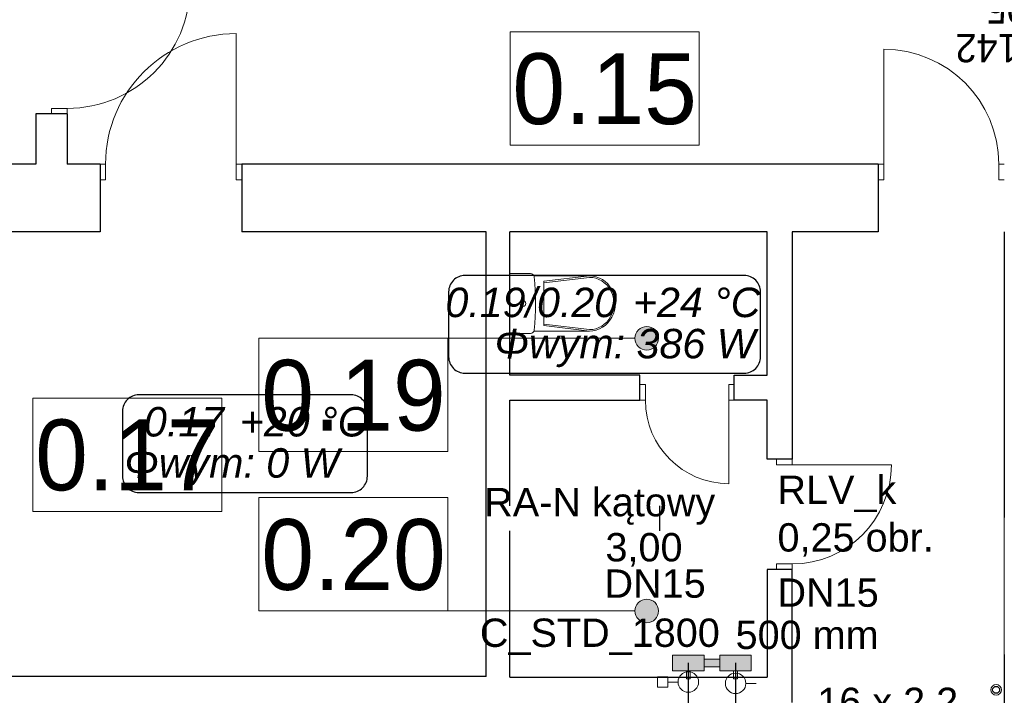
# Model space of a CAD drawing. Header units: millimetres. Extents: x -17429 to 155243, y -2908 to 188569.
# Tile 49 of 113: x 25232 to 31484, y 54131 to 58424. Entities that reach past the tile are written whole.
import ezdxf
from ezdxf.lldxf.tags import DXFTag

# ---------------------------------------------------------------- set-up
doc = ezdxf.new("R2010")
doc.units = ezdxf.units.MM
doc.header["$MEASUREMENT"] = 0
for name, color, linetype in [('#podkład', 252, 'Continuous'), ('Arch opisy', 252, 'Continuous'), ('INWENT wyposarzenie', 252, 'Continuous'), ('IS_Armatura_Therm', 7, 'SOLID'), ('IS_Grzejniki_Plan_rzut', 7, 'SOLID'), ('IS_Opisy_działek_Therm', 7, 'SOLID'), ('IS_Powrót', 5, 'DASH'), ('IS_Text_Armatury_Therm', 7, 'Continuous'), ('IS_Text_Konstrukcji', 7, 'Continuous'), ('IS_Text_Odbiornikow_Therm', 7, 'Continuous'), ('IS_Zasilanie', 1, 'SOLID')]:
    doc.layers.add(name, color=color, linetype=linetype)
for name, color, linetype, lineweight in [('Arch opisy_Nr_Pióra__1', 252, 'Continuous', 25), ('Arch opisy_Nr_Pióra__21', 252, 'Continuous', 13), ('INWENT OPISY_Nr_Pióra__21', 252, 'Continuous', 13), ('INWENT wyposarzenie_Nr_Pióra__21', 252, 'Continuous', 13), ('INWENT. DRZWI_Nr_Pióra__21', 7, 'Continuous', 13), ('INWENT.ŚCIANY_Nr_Pióra__1', 252, 'Continuous', 25), ('INWENT.ŚCIANY_Nr_Pióra__21', 7, 'Continuous', 13)]:
    doc.layers.add(name, color=color, linetype=linetype, lineweight=lineweight)
doc.styles.add('GENERATED_STYLE_2', font='txt')
doc.styles.add('GENERATED_STYLE_3', font='txt')
doc.styles.get("Standard").update_dxf_attribs({"font": 'arial.ttf', "bigfont": 'BIGFONT.SHX'})
tags = doc.linetypes.add('DASH', pattern=[15, 10, -5]).pattern_tags.tags
tags[6:7] = [DXFTag(74, 4), DXFTag(75, 0), DXFTag(340, '0'), DXFTag(46, 0.0), DXFTag(50, 0.0), DXFTag(44, 0.0), DXFTag(45, 0.0)]
tags[4:5] = [DXFTag(74, 4), DXFTag(75, 0), DXFTag(340, '0'), DXFTag(46, 0.0), DXFTag(50, 0.0), DXFTag(44, 0.0), DXFTag(45, 0.0)]
tags = doc.linetypes.add('SOLID', pattern=[10, 10, 0]).pattern_tags.tags
tags[6:7] = [DXFTag(74, 4), DXFTag(75, 0), DXFTag(340, '0'), DXFTag(46, 0.0), DXFTag(50, 0.0), DXFTag(44, 0.0), DXFTag(45, 0.0)]
tags[4:5] = [DXFTag(74, 4), DXFTag(75, 0), DXFTag(340, '0'), DXFTag(46, 0.0), DXFTag(50, 0.0), DXFTag(44, 0.0), DXFTag(45, 0.0)]

# ---------------------------------------------------------------- blocks, each defined once
blk = doc.blocks.new('Symbol WC 2 14_141', base_point=(28344.1, 56430.9))
at = {"layer": 'INWENT wyposarzenie_Nr_Pióra__21', "linetype": 'Continuous'}
for p, q in [((28344.1, 56430.9), (28344.1, 56810.9)), ((28344.1, 56810.9), (28476.5, 56810.9)), ((28497.7, 56795.8), (28850.8, 56795.8)), ((28850.4, 56795.8), (28559.8, 56761.8)), ((28850.4, 56786.9), (28559.8, 56752.8)), ((28559.8, 56620.9), (28559.8, 56761.8)), ((28559.8, 56620.9), (28559.8, 56480)), ((28850.4, 56454.8), (28559.8, 56488.9)), ((28850.4, 56445.9), (28559.8, 56480)), ((28344.1, 56430.9), (28476.5, 56430.9)), ((28497.9, 56445.9), (28850.8, 56445.9))]:
    blk.add_line(p, q, dxfattribs=at)
for centre, major_axis, ratio, start_param, end_param in [((28476.5, 56788.8), (22.3, 0), 0.989247, 0.100415, 1.570796), ((26864.3, 56620.9), (1643.4, 0), 0.989247, 6.178217, 6.388032), ((28850.4, 56620.9), (0, -166), 0.93174, 0, 3.141593), ((28850.8, 56620.9), (0, -174.9), 0.933096, 0, 3.141593), ((28476.5, 56452.9), (22.3, 0), 0.989247, 4.712389, 6.173785)]:
    blk.add_ellipse(centre, major_axis=major_axis, ratio=ratio, start_param=start_param, end_param=end_param, dxfattribs=at)
blk.add_ellipse((28427.7, 56620.9), major_axis=(18.7, 0), ratio=0.989247, dxfattribs=at)
blk = doc.blocks.new('Linia_9', base_point=(26751.8, 56399.5))
at = {"layer": 'Arch opisy_Nr_Pióra__21', "linetype": 'Continuous'}
blk.add_hatch(color=252, dxfattribs=at).paths.add_polyline_path([(29288.7, 56399.5), (29283, 56428.2), (29266.8, 56452.6), (29242.4, 56468.8), (29213.7, 56474.5), (29185, 56468.8), (29160.7, 56452.6), (29144.4, 56428.2), (29138.7, 56399.5), (29144.4, 56370.8), (29160.7, 56346.5), (29185, 56330.3), (29213.7, 56324.5), (29242.4, 56330.3), (29266.8, 56346.5), (29283, 56370.8)], flags=0)
at = {"layer": 'Arch opisy_Nr_Pióra__21', "color": 252, "linetype": 'Continuous'}
blk.add_line((26751.8, 56399.5), (29138.7, 56399.5), dxfattribs=at)
blk.add_circle((29213.7, 56399.5), 75, dxfattribs=at)
blk = doc.blocks.new('Linia_10', base_point=(26751.8, 54667.1))
at = {"layer": 'Arch opisy_Nr_Pióra__21', "linetype": 'Continuous'}
blk.add_hatch(color=252, dxfattribs=at).paths.add_polyline_path([(29288.7, 54667.1), (29283, 54695.8), (29266.8, 54720.2), (29242.4, 54736.4), (29213.7, 54742.1), (29185, 54736.4), (29160.7, 54720.2), (29144.4, 54695.8), (29138.7, 54667.1), (29144.4, 54638.4), (29160.7, 54614.1), (29185, 54597.8), (29213.7, 54592.1), (29242.4, 54597.8), (29266.8, 54614.1), (29283, 54638.4)], flags=0)
at = {"layer": 'Arch opisy_Nr_Pióra__21', "color": 252, "linetype": 'Continuous'}
blk.add_line((26751.8, 54667.1), (29138.7, 54667.1), dxfattribs=at)
blk.add_circle((29213.7, 54667.1), 75, dxfattribs=at)
blk = doc.blocks.new('SERRTRT')
at = {"layer": 'Arch opisy_Nr_Pióra__21', "color": 252, "linetype": 'Continuous'}
for p, q in [((28346.4, 58346.8), (28346.4, 57626.8)), ((29546.4, 58346.8), (28346.4, 58346.8)), ((29546.4, 57626.8), (29546.4, 58346.8)), ((28346.4, 57626.8), (29546.4, 57626.8)), ((26751.8, 56399.5), (26751.8, 55679.5)), ((27951.8, 56399.5), (26751.8, 56399.5)), ((27951.8, 55679.5), (27951.8, 56399.5)), ((25316.3, 56020), (25316.3, 55300)), ((26516.3, 56020), (25316.3, 56020)), ((26516.3, 55300), (26516.3, 56020)), ((26751.8, 55679.5), (27951.8, 55679.5)), ((26751.8, 55387.1), (26751.8, 54667.1)), ((27951.8, 55387.1), (26751.8, 55387.1)), ((27951.8, 54667.1), (27951.8, 55387.1)), ((25316.3, 55300), (26516.3, 55300)), ((26751.8, 54667.1), (27951.8, 54667.1))]:
    blk.add_line(p, q, dxfattribs=at)
at = {"layer": 'INWENT. DRZWI_Nr_Pióra__21', "color": 252, "linetype": 'Continuous'}
for p, q in [((26607.5, 57505.9), (26607.5, 58335.9)), ((30719.1, 57505.9), (30719.1, 58235.9)), ((25534.1, 57860.9), (25434.1, 57860.9)), ((25434.1, 57860.9), (25434.1, 57825.9)), ((25534.1, 57860.9), (25534.1, 57825.9)), ((25777.5, 57505.9), (25742.5, 57505.9)), ((25777.5, 57505.9), (25777.5, 57405.9)), ((26607.5, 57505.9), (26607.5, 57405.9)), ((26607.5, 57505.9), (26642.5, 57505.9)), ((30719.1, 57505.9), (30684.1, 57505.9)), ((30719.1, 57505.9), (30719.1, 57405.9)), ((31449.1, 57505.9), (31449.1, 57405.9)), ((31449.1, 57505.9), (31484.1, 57505.9)), ((25777.5, 57405.9), (25742.5, 57405.9)), ((26607.5, 57405.9), (26642.5, 57405.9)), ((30719.1, 57405.9), (30684.1, 57405.9)), ((31449.1, 57405.9), (31484.1, 57405.9)), ((29204.9, 56105.9), (29169.9, 56105.9)), ((29204.9, 56005.9), (29204.9, 56105.9)), ((29734.9, 56005.9), (29734.9, 56105.9)), ((29734.9, 56105.9), (29769.9, 56105.9)), ((29204.9, 56005.9), (29169.9, 56005.9)), ((29734.9, 56005.9), (29734.9, 55475.9)), ((29734.9, 56005.9), (29769.9, 56005.9)), ((30037.5, 55596.3), (30037.5, 55631.3)), ((30137.5, 55596.3), (30037.5, 55596.3)), ((30137.5, 55596.3), (30137.5, 55631.3)), ((30137.5, 55596.3), (30767.5, 55596.3)), ((30137.5, 54966.3), (30037.5, 54966.3)), ((30037.5, 54966.3), (30037.5, 54931.3)), ((30137.5, 54966.3), (30137.5, 54931.3))]:
    blk.add_line(p, q, dxfattribs=at)
for centre, radius, start, end in [((25534.1, 58640.9), 780, 270, 0), ((26607.5, 57505.9), 830, 90, 180), ((30719.1, 57505.9), 730, 0, 90), ((29734.9, 56005.9), 530, 180, 270), ((30137.5, 55596.3), 630, 270, 0)]:
    blk.add_arc(centre, radius, start, end, dxfattribs=at)
at = {"layer": 'INWENT.ŚCIANY_Nr_Pióra__1', "color": 252, "linetype": 'Continuous'}
for p, q in [((25534.1, 57825.9), (25334.1, 57825.9)), ((25334.1, 57825.9), (25334.1, 57505.9)), ((25534.1, 57825.9), (25534.1, 57505.9)), ((25334.1, 57505.9), (16034.1, 57505.9)), ((25742.5, 57505.9), (25534.1, 57505.9)), ((25742.5, 57505.9), (25742.5, 57075.9)), ((30684.1, 57505.9), (26642.5, 57505.9)), ((26642.5, 57505.9), (26642.5, 57075.9)), ((30684.1, 57505.9), (30684.1, 57075.9)), ((25742.5, 57075.9), (24959.2, 57075.9)), ((28194.1, 57075.9), (26642.5, 57075.9)), ((28194.1, 54250.5), (28194.1, 57075.9)), ((28344.1, 56165.9), (28344.1, 57075.9)), ((29977.5, 57075.9), (28344.1, 57075.9)), ((29977.5, 56165.9), (29977.5, 57075.9)), ((30137.5, 57075.9), (30137.5, 55631.3)), ((30684.1, 57075.9), (30137.5, 57075.9)), ((31484.1, 57075.9), (31484.1, 55260.9)), ((29169.9, 56165.9), (28344.1, 56165.9)), ((29169.9, 56005.9), (29169.9, 56165.9)), ((29769.9, 56005.9), (29769.9, 56165.9)), ((29769.9, 56165.9), (29977.5, 56165.9)), ((28344.1, 55335.9), (28344.1, 56005.9)), ((28344.1, 56005.9), (29169.9, 56005.9)), ((29977.5, 56005.9), (29769.9, 56005.9)), ((29977.5, 55631.3), (29977.5, 56005.9)), ((30137.5, 55631.3), (29977.5, 55631.3)), ((29297.5, 55175.9), (29297.5, 55335.9)), ((28344.1, 54245.9), (28344.1, 55175.9)), ((30137.5, 54931.3), (29977.5, 54931.3)), ((29977.5, 54931.3), (29977.5, 54245.9)), ((30137.5, 54085.9), (30137.5, 54931.3)), ((31484.1, 54390.9), (31484.1, 51965.9)), ((28194.1, 54250.5), (24959.2, 54250.5)), ((28344.1, 54245.9), (29977.5, 54245.9))]:
    blk.add_line(p, q, dxfattribs=at)
at = {"layer": 'INWENT.ŚCIANY_Nr_Pióra__21', "color": 252, "linetype": 'Continuous'}
blk.add_line((31484.1, 54390.9), (31484.1, 55260.9), dxfattribs=at)
at = {"layer": 'Arch opisy', "color": 252, "linetype": 'Continuous'}
for name, p in [('Linia_9', (26751.8, 56399.5)), ('Linia_10', (26751.8, 54667.1))]:
    blk.add_blockref(name, p, dxfattribs=at)
at = {"layer": 'INWENT wyposarzenie', "color": 252, "linetype": 'Continuous', "lineweight": 9}
blk.add_blockref('Symbol WC 2 14_141', (28344.1, 56430.9), dxfattribs=at)
at = {"layer": 'Arch opisy_Nr_Pióra__1', "color": 252, "linetype": 'Continuous', "char_height": 450, "attachment_point": 8, "style": 'GENERATED_STYLE_3'}
for s, insert in [('{0.15}', (28946.4, 57754.2)), ('{0.19}', (27351.8, 55806.6)), ('{0.17}', (25916.3, 55427.4)), ('{0.20}', (27351.8, 54794.5))]:
    blk.add_mtext(s, dxfattribs=dict(at, insert=insert))
at = {"layer": 'INWENT OPISY_Nr_Pióra__21', "color": 252, "linetype": 'Continuous', "insert": (31984.1, 58092.6), "char_height": 180, "width": 1711.718, "attachment_point": 2, "rotation": 180, "line_spacing_factor": 0.411538, "style": 'GENERATED_STYLE_2'}
blk.add_mtext('{90+40/sz\\A1{\\H0.7x;\\S ^ o;}=142\\P198/h\\A1{\\H0.7x;\\S ^ o;}=205}', dxfattribs=at)

msp = doc.modelspace()

# ---------------------------------------------------------------- linework, layer by layer
at = {"layer": 'IS_Armatura_Therm', "color": 7, "lineweight": 0, "ltscale": 10}
for p, q in [((29347.8, 54248.2), (29282.8, 54248.2)), ((29282.8, 54248.2), (29282.8, 54183.2)), ((29347.8, 54183.2), (29347.8, 54248.2)), ((29412.8, 54215.7), (29347.8, 54215.7)), ((29842.8, 54207), (29907.8, 54207)), ((29282.8, 54183.2), (29347.8, 54183.2))]:
    msp.add_line(p, q, dxfattribs=at)
at = {"layer": 'IS_Armatura_Therm', "color": 7, "lineweight": 20, "ltscale": 10}
for centre in [(29477.8, 54215.7), (29777.8, 54207)]:
    msp.add_ellipse(centre, major_axis=(65, 0), ratio=1, dxfattribs=at)
at = {"layer": 'IS_Grzejniki_Plan_rzut', "color": 252, "lineweight": 0, "ltscale": 10}
for p, q in [((29577.8, 54386.9), (29377.8, 54386.9)), ((29377.8, 54386.9), (29377.8, 54286.9)), ((29577.8, 54286.9), (29577.8, 54386.9)), ((29677.8, 54361.9), (29577.8, 54361.9)), ((29577.8, 54361.9), (29577.8, 54311.9)), ((29677.8, 54286.9), (29677.8, 54386.9)), ((29677.8, 54386.9), (29877.8, 54386.9)), ((29677.8, 54311.9), (29677.8, 54361.9)), ((29877.8, 54386.9), (29877.8, 54286.9)), ((29377.8, 54286.9), (29577.8, 54286.9)), ((29465.3, 54286.9), (29465.3, 54236.9)), ((29490.3, 54236.9), (29490.3, 54286.9)), ((29577.8, 54311.9), (29677.8, 54311.9)), ((29877.8, 54286.9), (29677.8, 54286.9)), ((29765.3, 54236.9), (29765.3, 54286.9)), ((29790.3, 54286.9), (29790.3, 54236.9)), ((29465.3, 54236.9), (29490.3, 54236.9)), ((29790.3, 54236.9), (29765.3, 54236.9))]:
    msp.add_line(p, q, dxfattribs=at)
at = {"layer": 'IS_Grzejniki_Plan_rzut', "color": 252, "linetype": 'Continuous', "lineweight": 0, "ltscale": 10, "extrusion": (0, 0, -1)}
for points in [[(-29577.8, 54286.9), (-29377.8, 54386.9), (-29377.8, 54286.9)], [(-29377.8, 54386.9), (-29577.8, 54286.9), (-29577.8, 54386.9)], [(-29677.8, 54311.9), (-29577.8, 54361.9), (-29577.8, 54311.9)], [(-29577.8, 54361.9), (-29677.8, 54311.9), (-29677.8, 54361.9)], [(-29877.8, 54286.9), (-29677.8, 54386.9), (-29677.8, 54286.9)], [(-29677.8, 54386.9), (-29877.8, 54286.9), (-29877.8, 54386.9)]]:
    msp.add_solid(points, dxfattribs=at)
at = {"layer": 'IS_Powrót', "color": 5, "lineweight": 30, "ltscale": 20}
msp.add_line((29777.8, 54336.9), (29777.8, 54023.2), dxfattribs=at)
at = {"layer": 'IS_Powrót', "color": 5, "lineweight": 0, "ltscale": 20}
msp.add_circle((31432.2, 54165.9), 34.1, dxfattribs=at)
at = {"layer": 'IS_Powrót', "color": 5, "lineweight": 30, "ltscale": 20}
msp.add_circle((31432.2, 54165.9), 22.1, dxfattribs=at)
at = {"layer": 'IS_Text_Konstrukcji', "color": 18, "linetype": 'SOLID', "ltscale": 10, "true_color": 0x000000}
for p, q in [((29832.7, 56798.4), (28059.3, 56798.4)), ((27956, 56695.1), (27956, 56281.7)), ((29936, 56281.7), (29936, 56695.1)), ((28059.3, 56178.4), (29832.7, 56178.4)), ((27336.7, 56040), (25988.3, 56040)), ((25885, 55936.7), (25885, 55523.3)), ((27440, 55523.3), (27440, 55936.7)), ((25988.3, 55420), (27336.7, 55420))]:
    msp.add_line(p, q, dxfattribs=at)
for centre, start, end in [((28059.3, 56695.1), 89.99996, 180.00004), ((29832.7, 56695.1), 359.99996, 90.00004), ((28059.3, 56281.7), 179.99996, 270.00004), ((29832.7, 56281.7), 269.99996, 0.00004), ((25988.3, 55936.7), 89.99996, 180.00004), ((27336.7, 55936.7), 359.99996, 90.00004), ((25988.3, 55523.3), 179.99996, 270.00004), ((27336.7, 55523.3), 269.99996, 0.00004)]:
    msp.add_arc(centre, 103.3, start, end, dxfattribs=at)
at = {"layer": 'IS_Zasilanie', "color": 1, "lineweight": 30, "ltscale": 10}
msp.add_line((29477.8, 54336.9), (29477.8, 53947.7), dxfattribs=at)

# ---------------------------------------------------------------- block references
at = {"layer": '#podkład'}
msp.add_blockref('SERRTRT', (0, 0), dxfattribs=at)

# ---------------------------------------------------------------- texts
at = {"layer": 'IS_Opisy_działek_Therm', "color": 7, "lineweight": 5, "ltscale": 10, "insert": (30296.5, 53966.2), "char_height": 180, "attachment_point": 7}
msp.add_mtext('\\fArial|b0|i0;16 x 2,2', dxfattribs=at)
at = {"layer": 'IS_Text_Armatury_Therm', "color": 7, "linetype": 'SOLID', "ltscale": 10, "char_height": 180, "attachment_point": 7}
for s, insert in [('\\fArial|b0|i0;RLV_k', (30043.9, 55295.2)), ('\\fArial|b0|i0;RA-N kątowy', (28181.7, 55214.3)), ('\\fArial|b0|i0;0,25 obr.', (30043.9, 55011.2)), ('\\fArial|b0|i0;3,00', (28951.5, 54948.8)), ('\\fArial|b0|i0;DN15  ', (28945.7, 54748.7)), ('\\fArial|b0|i0;DN15  ', (30043.9, 54691.2))]:
    msp.add_mtext(s, dxfattribs=dict(at, insert=insert))
at = {"layer": 'IS_Text_Konstrukcji', "color": 18, "linetype": 'SOLID', "ltscale": 10, "true_color": 0x000000, "char_height": 187.2}
for s, insert, attachment_point in [('\\fArial|b0|i1;0.19/0.20', (29026, 56531.6), 9), ('\\fArial|b0|i1;+24 °C', (29126, 56531.6), 7), ('\\fArial|b0|i1;Φwym: 386 W', (29076, 56459.6), 2), ('\\fArial|b0|i1;0.17', (26530, 55773.2), 9), ('\\fArial|b0|i1;+20 °C', (26630, 55773.2), 7), ('\\fArial|b0|i1;Φwym: 0 W', (26580, 55701.2), 2)]:
    msp.add_mtext(s, dxfattribs=dict(at, insert=insert, attachment_point=attachment_point))
at = {"layer": 'IS_Text_Odbiornikow_Therm', "color": 7, "linetype": 'SOLID', "ltscale": 10, "char_height": 180}
for s, insert, attachment_point in [('\\fArial|b0|i0;500 mm', (29777.8, 54422.9), 7), ('\\fArial|b0|i0;C_STD_1800', (29677.8, 54386.9), 9)]:
    msp.add_mtext(s, dxfattribs=dict(at, insert=insert, attachment_point=attachment_point))

doc.saveas('drawing.dxf')
